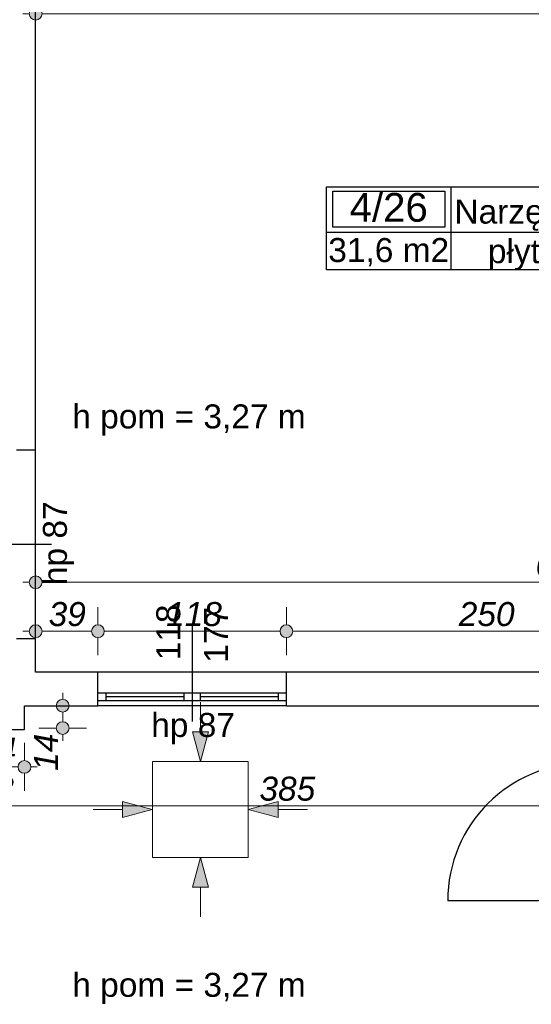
# Model space of a CAD drawing. Header units: millimetres. Extents: x -170998 to -45998, y 10557 to 52557.
# Tile 35 of 92: x -118308 to -115104, y 22512 to 28669. Entities that reach past the tile are written whole.
import ezdxf
from ezdxf.enums import TextEntityAlignment as Align

# ---------------------------------------------------------------- set-up
doc = ezdxf.new("R2010")
doc.units = ezdxf.units.MM
doc.header["$MEASUREMENT"] = 0
for name, color, linetype in [('Drzwi', 7, 'Continuous'), ('Linia', 7, 'Continuous'), ('Obiekt', 7, 'Continuous'), ('Okno', 7, 'Continuous'), ('Strefa', 7, 'Continuous'), ('Słup', 7, 'Continuous'), ('Tekst', 7, 'Continuous'), ('Wymiary', 7, 'Continuous'), ('Ściana', 7, 'Continuous')]:
    doc.layers.add(name, color=color, linetype=linetype)
doc.styles.add('Arial', font='txt')
doc.styles.add('Times new roman', font='txt')
doc.dimstyles.new('GENERATED_STYLE__1', dxfattribs={"dimtxt": 150, "dimasz": 152, "dimexe": 0.18, "dimexo": 0, "dimgap": 0.09, "dimtad": 1, "dimtih": 1, "dimtoh": 1, "dimlfac": 0.1, "dimzin": 0, "dimdsep": 46, "dimtxsty": 'Arial', "dimblk": 'ARROWHEAD_11', "dimblk1": 'ARROWHEAD_11', "dimblk2": 'ARROWHEAD_11', "dimcen": 0.09, "dimclrd": 114, "dimclre": 114, "dimclrt": 114, "dimazin": 0, "dimtfac": 1, "dimtdec": 4, "dimtmove": 0, "dimatfit": 3, "dimfxl": 1, "dimtolj": 1, "dimtzin": 0, "dimarcsym": 0})
doc.dimstyles.new('GENERATED_STYLE__2', dxfattribs={"dimtxt": 150, "dimasz": 152, "dimexe": 0.18, "dimexo": 0, "dimgap": 0.09, "dimtad": 1, "dimlfac": 0.1, "dimzin": 0, "dimdsep": 46, "dimtxsty": 'Arial', "dimblk": 'ARROWHEAD_11', "dimblk1": 'ARROWHEAD_11', "dimblk2": 'ARROWHEAD_11', "dimcen": 0.09, "dimclrd": 114, "dimclre": 114, "dimclrt": 114, "dimazin": 0, "dimtfac": 1, "dimtdec": 4, "dimtmove": 0, "dimatfit": 3, "dimfxl": 1, "dimtolj": 1, "dimtzin": 0, "dimarcsym": 0})

# ---------------------------------------------------------------- blocks, each defined once
blk = doc.blocks.new('Narzędzia czyste_4_26_26', base_point=(-115607.8, 27340.8))
at = {"layer": 'Strefa'}
for p, q in [((-116386.8, 27623.7), (-113969.1, 27623.7)), ((-116386.8, 27105.1), (-116386.8, 27623.7)), ((-116347.9, 27597.8), (-115646.7, 27597.8)), ((-116347.9, 27371.5), (-116347.9, 27597.8)), ((-115646.7, 27597.8), (-115646.7, 27371.5)), ((-115607.8, 27623.7), (-115607.8, 27105.1)), ((-113969.1, 27623.7), (-113969.1, 27105.1)), ((-116386.8, 27340.8), (-113969.1, 27340.8)), ((-115646.7, 27371.5), (-116347.9, 27371.5)), ((-113969.1, 27105.1), (-116386.8, 27105.1))]:
    blk.add_line(p, q, dxfattribs=at)
at = {"layer": 'Strefa', "style": 'Arial'}
for tag, height, p in [('ROOM_NUMBER', 180, (-115997.3, 27495.8)), ('ROOM_NAME', 150, (-114788.4, 27469.2)), ('ROOM_CALC_AREA', 150, (-115997.3, 27228.8)), ('floor_f', 150, (-114788.4, 27221.7))]:
    blk.add_attdef(tag, text='', height=height, dxfattribs=at).set_placement(p, align=Align.MIDDLE_CENTER)
blk = doc.blocks.new('*D540')
at = {"layer": 'Wymiary', "linetype": 'Continuous', "lineweight": 13}
for points in [[(-118168, 28707), (-118171.1, 28722.3), (-118179.7, 28735.3), (-118192.7, 28744), (-118208, 28747), (-118223.3, 28744), (-118236.3, 28735.3), (-118245, 28722.3), (-118248, 28707), (-118245, 28691.7), (-118236.3, 28678.7), (-118223.3, 28670.1), (-118208, 28667), (-118192.7, 28670.1), (-118179.7, 28678.7), (-118171.1, 28691.7)], [(-113238, 28707), (-113241.1, 28722.3), (-113249.7, 28735.3), (-113262.7, 28744), (-113278, 28747), (-113293.3, 28744), (-113306.3, 28735.3), (-113315, 28722.3), (-113318, 28707), (-113315, 28691.7), (-113306.3, 28678.7), (-113293.3, 28670.1), (-113278, 28667), (-113262.7, 28670.1), (-113249.7, 28678.7), (-113241.1, 28691.7)]]:
    blk.add_hatch(color=114, dxfattribs=at).paths.add_polyline_path(points)
at = {"layer": 'Wymiary', "color": 114, "lineweight": 13}
for p, q in [((-118208, 28747), (-118208, 28857)), ((-113278, 28747), (-113278, 28857)), ((-118288, 28707), (-118248, 28707)), ((-118168, 28707), (-113318, 28707)), ((-113238, 28707), (-113198, 28707)), ((-118208, 28557), (-118208, 28667)), ((-113278, 28557), (-113278, 28667))]:
    blk.add_line(p, q, dxfattribs=at)
for centre in [(-118208, 28707), (-113278, 28707)]:
    blk.add_circle(centre, 40, dxfattribs=at)
at = {"layer": 'Wymiary', "color": 114, "lineweight": 13, "insert": (-115913.8, 28737), "char_height": 150, "attachment_point": 7, "style": 'Arial'}
blk.add_mtext('\\A1;{\\fArial|b0|i1|c238|p38;493}', dxfattribs=at)
blk = doc.blocks.new('ARROWHEAD_11')
at = {"color": 0, "linetype": 'Continuous', "lineweight": 0}
blk.add_line((0, 0), (-1, 0), dxfattribs=at)
at = {"color": 0, "linetype": 'Continuous', "lineweight": 0, "const_width": 0.25, "flags": 128}
blk.add_lwpolyline([(-0.125, 0, 1), (0.125, 0, 1)], format="xyb", close=True, dxfattribs=at)
blk = doc.blocks.new('*D541')
at = {"layer": 'Wymiary', "linetype": 'Continuous', "lineweight": 13}
for points in [[(-118168, 24845.1), (-118171.1, 24860.4), (-118179.7, 24873.3), (-118192.7, 24882), (-118208, 24885.1), (-118223.3, 24882), (-118236.3, 24873.3), (-118245, 24860.4), (-118248, 24845.1), (-118245, 24829.8), (-118236.3, 24816.8), (-118223.3, 24808.1), (-118208, 24805.1), (-118192.7, 24808.1), (-118179.7, 24816.8), (-118171.1, 24829.8)], [(-117778, 24845.1), (-117781.1, 24860.4), (-117789.7, 24873.3), (-117802.7, 24882), (-117818, 24885.1), (-117833.3, 24882), (-117846.3, 24873.3), (-117855, 24860.4), (-117858, 24845.1), (-117855, 24829.8), (-117846.3, 24816.8), (-117833.3, 24808.1), (-117818, 24805.1), (-117802.7, 24808.1), (-117789.7, 24816.8), (-117781.1, 24829.8)]]:
    blk.add_hatch(color=114, dxfattribs=at).paths.add_polyline_path(points)
at = {"layer": 'Wymiary', "color": 114, "lineweight": 13}
for p, q in [((-118208, 24885.1), (-118208, 24995.1)), ((-117818, 24885.1), (-117818, 24995.1)), ((-118288, 24845.1), (-118248, 24845.1)), ((-118168, 24845.1), (-117858, 24845.1)), ((-118208, 24695.1), (-118208, 24805.1)), ((-117818, 24695.1), (-117818, 24805.1))]:
    blk.add_line(p, q, dxfattribs=at)
for centre in [(-118208, 24845.1), (-117818, 24845.1)]:
    blk.add_circle(centre, 40, dxfattribs=at)
at = {"layer": 'Wymiary', "color": 114, "lineweight": 13, "insert": (-118126.8, 24875.1), "char_height": 150, "attachment_point": 7, "style": 'Arial'}
blk.add_mtext('\\A1;{\\fArial|b0|i1|c238|p38;39}', dxfattribs=at)
blk = doc.blocks.new('*D542')
at = {"layer": 'Wymiary', "linetype": 'Continuous', "lineweight": 13}
for points in [[(-117778, 24845.1), (-117781.1, 24860.4), (-117789.7, 24873.3), (-117802.7, 24882), (-117818, 24885.1), (-117833.3, 24882), (-117846.3, 24873.3), (-117855, 24860.4), (-117858, 24845.1), (-117855, 24829.8), (-117846.3, 24816.8), (-117833.3, 24808.1), (-117818, 24805.1), (-117802.7, 24808.1), (-117789.7, 24816.8), (-117781.1, 24829.8)], [(-116598, 24845.1), (-116601.1, 24860.4), (-116609.7, 24873.3), (-116622.7, 24882), (-116638, 24885.1), (-116653.3, 24882), (-116666.3, 24873.3), (-116675, 24860.4), (-116678, 24845.1), (-116675, 24829.8), (-116666.3, 24816.8), (-116653.3, 24808.1), (-116638, 24805.1), (-116622.7, 24808.1), (-116609.7, 24816.8), (-116601.1, 24829.8)]]:
    blk.add_hatch(color=114, dxfattribs=at).paths.add_polyline_path(points)
at = {"layer": 'Wymiary', "color": 114, "lineweight": 13}
for p, q in [((-117818, 24885.1), (-117818, 24995.1)), ((-116638, 24885.1), (-116638, 24995.1)), ((-117778, 24845.1), (-116678, 24845.1)), ((-117818, 24695.1), (-117818, 24805.1)), ((-116638, 24695.1), (-116638, 24805.1))]:
    blk.add_line(p, q, dxfattribs=at)
for centre in [(-117818, 24845.1), (-116638, 24845.1)]:
    blk.add_circle(centre, 40, dxfattribs=at)
at = {"layer": 'Wymiary', "color": 114, "lineweight": 13, "insert": (-117391.2, 24875.1), "char_height": 150, "attachment_point": 7, "style": 'Arial'}
blk.add_mtext('\\A1;{\\fArial|b0|i1|c238|p38;118}', dxfattribs=at)
blk = doc.blocks.new('*D543')
at = {"layer": 'Wymiary', "linetype": 'Continuous', "lineweight": 13}
for points in [[(-116598, 24845.1), (-116601.1, 24860.4), (-116609.7, 24873.3), (-116622.7, 24882), (-116638, 24885.1), (-116653.3, 24882), (-116666.3, 24873.3), (-116675, 24860.4), (-116678, 24845.1), (-116675, 24829.8), (-116666.3, 24816.8), (-116653.3, 24808.1), (-116638, 24805.1), (-116622.7, 24808.1), (-116609.7, 24816.8), (-116601.1, 24829.8)], [(-114098, 24845.1), (-114101.1, 24860.4), (-114109.7, 24873.3), (-114122.7, 24882), (-114138, 24885.1), (-114153.3, 24882), (-114166.3, 24873.3), (-114175, 24860.4), (-114178, 24845.1), (-114175, 24829.8), (-114166.3, 24816.8), (-114153.3, 24808.1), (-114138, 24805.1), (-114122.7, 24808.1), (-114109.7, 24816.8), (-114101.1, 24829.8)]]:
    blk.add_hatch(color=114, dxfattribs=at).paths.add_polyline_path(points)
at = {"layer": 'Wymiary', "color": 114, "lineweight": 13}
for p, q in [((-116638, 24885.1), (-116638, 24995.1)), ((-114138, 24885.1), (-114138, 24995.1)), ((-116598, 24845.1), (-114178, 24845.1)), ((-116638, 24695.1), (-116638, 24805.1)), ((-114138, 24695.1), (-114138, 24805.1))]:
    blk.add_line(p, q, dxfattribs=at)
for centre in [(-116638, 24845.1), (-114138, 24845.1)]:
    blk.add_circle(centre, 40, dxfattribs=at)
at = {"layer": 'Wymiary', "color": 114, "lineweight": 13, "insert": (-115558.8, 24875.1), "char_height": 150, "attachment_point": 7, "style": 'Arial'}
blk.add_mtext('\\A1;{\\fArial|b0|i1|c238|p38;250}', dxfattribs=at)
blk = doc.blocks.new('*D548')
at = {"layer": 'Wymiary', "linetype": 'Continuous', "lineweight": 13}
for points in [[(-118168, 25151.3), (-118171.1, 25166.6), (-118179.7, 25179.5), (-118192.7, 25188.2), (-118208, 25191.3), (-118223.3, 25188.2), (-118236.3, 25179.5), (-118245, 25166.6), (-118248, 25151.3), (-118245, 25135.9), (-118236.3, 25123), (-118223.3, 25114.3), (-118208, 25111.3), (-118192.7, 25114.3), (-118179.7, 25123), (-118171.1, 25135.9)], [(-111568, 25151.3), (-111571.1, 25166.6), (-111579.7, 25179.5), (-111592.7, 25188.2), (-111608, 25191.3), (-111623.3, 25188.2), (-111636.3, 25179.5), (-111645, 25166.6), (-111648, 25151.3), (-111645, 25135.9), (-111636.3, 25123), (-111623.3, 25114.3), (-111608, 25111.3), (-111592.7, 25114.3), (-111579.7, 25123), (-111571.1, 25135.9)]]:
    blk.add_hatch(color=114, dxfattribs=at).paths.add_polyline_path(points)
at = {"layer": 'Wymiary', "color": 114, "lineweight": 13}
for p, q in [((-118208, 25191.3), (-118208, 25301.3)), ((-111608, 25191.3), (-111608, 25301.3)), ((-118288, 25151.3), (-118248, 25151.3)), ((-118168, 25151.3), (-111648, 25151.3)), ((-111568, 25151.3), (-111528, 25151.3)), ((-118208, 25001.3), (-118208, 25111.3)), ((-111608, 25001.3), (-111608, 25111.3))]:
    blk.add_line(p, q, dxfattribs=at)
for centre in [(-118208, 25151.3), (-111608, 25151.3)]:
    blk.add_circle(centre, 40, dxfattribs=at)
at = {"layer": 'Wymiary', "color": 114, "lineweight": 13, "insert": (-115078.8, 25181.3), "char_height": 150, "attachment_point": 7, "style": 'Arial'}
blk.add_mtext('\\A1;{\\fArial|b0|i1|c238|p38;660}', dxfattribs=at)
blk = doc.blocks.new('*D584')
at = {"layer": 'Wymiary', "linetype": 'Continuous', "lineweight": 13}
for points in [[(-118578, 23753), (-118581.1, 23768.3), (-118589.7, 23781.2), (-118602.7, 23789.9), (-118618, 23793), (-118633.3, 23789.9), (-118646.3, 23781.2), (-118655, 23768.3), (-118658, 23753), (-118655, 23737.6), (-118646.3, 23724.7), (-118633.3, 23716), (-118618, 23713), (-118602.7, 23716), (-118589.7, 23724.7), (-118581.1, 23737.6)], [(-114728, 23753), (-114731.1, 23768.3), (-114739.7, 23781.2), (-114752.7, 23789.9), (-114768, 23793), (-114783.3, 23789.9), (-114796.3, 23781.2), (-114805, 23768.3), (-114808, 23753), (-114805, 23737.6), (-114796.3, 23724.7), (-114783.3, 23716), (-114768, 23713), (-114752.7, 23716), (-114739.7, 23724.7), (-114731.1, 23737.6)]]:
    blk.add_hatch(color=114, dxfattribs=at).paths.add_polyline_path(points)
at = {"layer": 'Wymiary', "color": 114, "lineweight": 13}
for p, q in [((-118618, 23793), (-118618, 23903)), ((-114768, 23793), (-114768, 23903)), ((-118618, 23603), (-118618, 23713)), ((-118578, 23753), (-114808, 23753)), ((-114768, 23603), (-114768, 23713))]:
    blk.add_line(p, q, dxfattribs=at)
for centre in [(-118618, 23753), (-114768, 23753)]:
    blk.add_circle(centre, 40, dxfattribs=at)
at = {"layer": 'Wymiary', "color": 114, "lineweight": 13, "char_height": 150, "attachment_point": 7, "style": 'Arial'}
for s, insert in [('\\A1;{\\fArial|b0|i1|c238|p38;18}', (-118578, 23783)), ('\\A1;{\\fArial|b0|i1|c238|p38;385}', (-116806.8, 23783)), ('\\A1;{\\fArial|b0|i1|c238|p38;5}', (-114921.8, 23783))]:
    blk.add_mtext(s, dxfattribs=dict(at, insert=insert))
blk = doc.blocks.new('*D588')
at = {"layer": 'Wymiary', "linetype": 'Continuous', "lineweight": 13}
for points in [[(-118578, 23996.3), (-118581.1, 24011.6), (-118589.7, 24024.6), (-118602.7, 24033.2), (-118618, 24036.3), (-118633.3, 24033.2), (-118646.3, 24024.6), (-118655, 24011.6), (-118658, 23996.3), (-118655, 23981), (-118646.3, 23968), (-118633.3, 23959.3), (-118618, 23956.3), (-118602.7, 23959.3), (-118589.7, 23968), (-118581.1, 23981)], [(-118238, 23996.3), (-118241.1, 24011.6), (-118249.7, 24024.6), (-118262.7, 24033.2), (-118278, 24036.3), (-118293.3, 24033.2), (-118306.3, 24024.6), (-118315, 24011.6), (-118318, 23996.3), (-118315, 23981), (-118306.3, 23968), (-118293.3, 23959.3), (-118278, 23956.3), (-118262.7, 23959.3), (-118249.7, 23968), (-118241.1, 23981)]]:
    blk.add_hatch(color=114, dxfattribs=at).paths.add_polyline_path(points)
at = {"layer": 'Wymiary', "color": 114, "lineweight": 13}
for p, q in [((-118618, 24036.3), (-118618, 24146.3)), ((-118278, 24036.3), (-118278, 24146.3)), ((-118698, 23996.3), (-118658, 23996.3)), ((-118618, 23846.3), (-118618, 23956.3)), ((-118578, 23996.3), (-118318, 23996.3)), ((-118278, 23846.3), (-118278, 23956.3)), ((-118238, 23996.3), (-118198, 23996.3))]:
    blk.add_line(p, q, dxfattribs=at)
for centre in [(-118618, 23996.3), (-118278, 23996.3)]:
    blk.add_circle(centre, 40, dxfattribs=at)
at = {"layer": 'Wymiary', "color": 114, "lineweight": 13, "insert": (-118561.8, 24026.3), "char_height": 150, "attachment_point": 7, "style": 'Arial'}
blk.add_mtext('\\A1;{\\fArial|b0|i1|c238|p38;34}', dxfattribs=at)
blk = doc.blocks.new('*D589')
at = {"layer": 'Wymiary', "linetype": 'Continuous', "lineweight": 13}
for points in [[(-117998.6, 24379.3), (-118001.7, 24394.6), (-118010.3, 24407.6), (-118023.3, 24416.3), (-118038.6, 24419.3), (-118053.9, 24416.3), (-118066.9, 24407.6), (-118075.6, 24394.6), (-118078.6, 24379.3), (-118075.6, 24364), (-118066.9, 24351), (-118053.9, 24342.4), (-118038.6, 24339.3), (-118023.3, 24342.4), (-118010.3, 24351), (-118001.7, 24364)], [(-117998.6, 24239.3), (-118001.7, 24254.6), (-118010.3, 24267.6), (-118023.3, 24276.3), (-118038.6, 24279.3), (-118053.9, 24276.3), (-118066.9, 24267.6), (-118075.6, 24254.6), (-118078.6, 24239.3), (-118075.6, 24224), (-118066.9, 24211), (-118053.9, 24202.4), (-118038.6, 24199.3), (-118023.3, 24202.4), (-118010.3, 24211), (-118001.7, 24224)]]:
    blk.add_hatch(color=114, dxfattribs=at).paths.add_polyline_path(points)
at = {"layer": 'Wymiary', "color": 114, "lineweight": 13}
for p, q in [((-118038.6, 24419.3), (-118038.6, 24459.3)), ((-118078.6, 24379.3), (-118188.6, 24379.3)), ((-118038.6, 24279.3), (-118038.6, 24339.3)), ((-117888.6, 24379.3), (-117998.6, 24379.3)), ((-118078.6, 24239.3), (-118188.6, 24239.3)), ((-118038.6, 24159.3), (-118038.6, 24199.3)), ((-117888.6, 24239.3), (-117998.6, 24239.3))]:
    blk.add_line(p, q, dxfattribs=at)
for centre in [(-118038.6, 24379.3), (-118038.6, 24239.3)]:
    blk.add_circle(centre, 40, dxfattribs=at)
at = {"layer": 'Wymiary', "color": 114, "lineweight": 13, "insert": (-118068.6, 23971.7), "char_height": 150, "attachment_point": 7, "rotation": 90, "style": 'Arial'}
blk.add_mtext('\\A1;{\\fArial|b0|i1|c238|p38;14}', dxfattribs=at)

msp = doc.modelspace()

# ---------------------------------------------------------------- hatches: boundary and pattern name
at = {"layer": 'Linia', "linetype": 'Continuous', "lineweight": 13}
for points in [[(-117176.374, 24029.966), (-117126.126, 24216.502), (-117226.125, 24216.635)], [(-117477.575, 23729.966), (-117664.177, 23779.966), (-117664.177, 23679.966)], [(-116876.775, 23729.966), (-116690.172, 23679.966), (-116690.172, 23779.966)], [(-117176.374, 23429.967), (-117226.125, 23243.297), (-117126.126, 23243.431)]]:
    msp.add_hatch(color=150, dxfattribs=at).paths.add_polyline_path(points)

# ---------------------------------------------------------------- linework, layer by layer
at = {"layer": 'Drzwi'}
msp.add_line((-114768.019, 23159.32), (-115628.019, 23159.32), dxfattribs=at)
msp.add_arc((-114768.019, 23159.32), 860, 90, 180, dxfattribs=at)
at = {"layer": 'Linia', "color": 150, "lineweight": 13}
for p, q in [((-117175.88, 24400.341), (-117176.125, 24216.568)), ((-117176.374, 24029.966), (-117226.125, 24216.635)), ((-117226.125, 24216.635), (-117126.126, 24216.502)), ((-117176.374, 24029.966), (-117126.126, 24216.502)), ((-116876.775, 24029.566), (-117476.775, 24029.566)), ((-117476.775, 24029.566), (-117476.775, 23430.366)), ((-116876.775, 23430.366), (-116876.775, 24029.566)), ((-117477.575, 23729.966), (-117664.177, 23779.966)), ((-117664.177, 23679.966), (-117664.177, 23779.966)), ((-116876.775, 23729.966), (-116690.172, 23779.966)), ((-116690.172, 23779.966), (-116690.172, 23679.966)), ((-117847.95, 23729.966), (-117664.177, 23729.966)), ((-117477.575, 23729.966), (-117664.177, 23679.966)), ((-116876.775, 23729.966), (-116690.172, 23679.966)), ((-116506.4, 23729.966), (-116690.172, 23729.966)), ((-117476.775, 23429.566), (-116876.775, 23429.566)), ((-117176.374, 23429.967), (-117226.125, 23243.297)), ((-117176.374, 23429.967), (-117126.126, 23243.431)), ((-117126.126, 23243.431), (-117226.125, 23243.297)), ((-117175.88, 23059.592), (-117176.125, 23243.364))]:
    msp.add_line(p, q, dxfattribs=at)
at = {"layer": 'Obiekt'}
for p, q in [((-118628.019, 25389.32), (-118108.019, 25389.32)), ((-117228.019, 24889.32), (-117228.019, 24279.32))]:
    msp.add_line(p, q, dxfattribs=at)
at = {"layer": 'Okno'}
for p, q in [((-118208.019, 24799.32), (-118208.019, 25979.32)), ((-116638.019, 24589.32), (-117818.019, 24589.32)), ((-117818.019, 24459.32), (-117768.019, 24459.32)), ((-117818.019, 24409.32), (-117818.019, 24459.32)), ((-117768.019, 24459.32), (-117768.019, 24409.32)), ((-117768.019, 24459.32), (-117278.019, 24459.32)), ((-117278.019, 24409.32), (-117278.019, 24459.32)), ((-117278.019, 24459.32), (-117228.019, 24459.32)), ((-117228.019, 24459.32), (-117178.019, 24459.32)), ((-117178.019, 24459.32), (-117178.019, 24409.32)), ((-117178.019, 24459.32), (-116688.019, 24459.32)), ((-116688.019, 24409.32), (-116688.019, 24459.32)), ((-116688.019, 24459.32), (-116638.019, 24459.32)), ((-116638.019, 24409.32), (-116638.019, 24459.32)), ((-117768.019, 24409.32), (-117818.019, 24409.32)), ((-117278.019, 24434.32), (-117768.019, 24434.32)), ((-117278.019, 24409.32), (-117768.019, 24409.32)), ((-117228.019, 24409.32), (-117278.019, 24409.32)), ((-117178.019, 24409.32), (-117228.019, 24409.32)), ((-116688.019, 24434.32), (-117178.019, 24434.32)), ((-116688.019, 24409.32), (-117178.019, 24409.32)), ((-116638.019, 24409.32), (-116688.019, 24409.32)), ((-116638.019, 24379.32), (-117818.019, 24379.32))]:
    msp.add_line(p, q, dxfattribs=at)
at = {"layer": 'Słup'}
for p, q in [((-118278.019, 24239.32), (-118278.019, 24379.32)), ((-118618.019, 24229.32), (-118278.019, 24229.32)), ((-118278.019, 24229.32), (-118278.019, 24239.32))]:
    msp.add_line(p, q, dxfattribs=at)
at = {"layer": 'Ściana'}
for p, q in [((-118328.019, 25979.32), (-118208.019, 25979.32)), ((-118328.019, 24799.32), (-118208.019, 24799.32)), ((-117818.019, 24459.32), (-117818.019, 24589.32)), ((-116638.019, 24459.32), (-116638.019, 24589.32)), ((-117818.019, 24409.32), (-117818.019, 24459.32)), ((-116638.019, 24409.32), (-116638.019, 24459.32)), ((-117818.019, 24379.32), (-117818.019, 24409.32)), ((-116638.019, 24379.32), (-116638.019, 24409.32))]:
    msp.add_line(p, q, dxfattribs=at)
at = {"layer": 'Ściana', "flags": 128}
for points in [[(-118208.019, 25979.32), (-118208.019, 29409.32)], [(-118208.019, 24589.32), (-118208.019, 24799.32)], [(-117818.019, 24589.32), (-118208.019, 24589.32)], [(-114768.019, 24589.32), (-116638.019, 24589.32)], [(-118278.019, 24379.32), (-117818.019, 24379.32)], [(-116638.019, 24379.32), (-114768.019, 24379.32)]]:
    msp.add_lwpolyline(points, dxfattribs=at)

# ---------------------------------------------------------------- block references
at = {"layer": 'Strefa'}
ref = msp.add_blockref('Narzędzia czyste_4_26_26', (-115607.789, 27340.823), dxfattribs=at)
ref.add_attrib('ROOM_NAME', 'Narzędzia czyste', dxfattribs={"color": 7, "height": 150, "style": 'Arial'}).set_placement((-114788.425, 27469.223), align=Align.MIDDLE_CENTER)
ref.add_attrib('ROOM_NUMBER', '4/26', dxfattribs={"color": 7, "height": 180, "style": 'Arial'}).set_placement((-115997.309, 27495.771), align=Align.MIDDLE_CENTER)
ref.add_attrib('ROOM_CALC_AREA', '31,6 m2', dxfattribs={"color": 7, "height": 150, "style": 'Arial'}).set_placement((-115997.309, 27228.769), align=Align.MIDDLE_CENTER)
ref.add_attrib('floor_f', 'płytki ceram.', dxfattribs={"color": 7, "height": 150, "style": 'Arial'}).set_placement((-114788.425, 27221.723), align=Align.MIDDLE_CENTER)

# ---------------------------------------------------------------- texts
at = {"layer": 'Obiekt', "char_height": 150, "attachment_point": 7, "rotation": 90, "style": 'Arial'}
for s, insert in [('\\A1;{\\fArial|b0|i0|c238|p38;hp 87}', (-117967.185, 25132.863)), ('\\A1;{\\fArial|b0|i0|c238|p38;118}', (-117300.55, 24662.92)), ('\\A1;{\\fArial|b0|i0|c238|p38;177}', (-117003.019, 24647.834))]:
    msp.add_mtext(s, dxfattribs=dict(at, insert=insert))
at = {"layer": 'Obiekt', "insert": (-117484.476, 24138.486), "char_height": 150, "attachment_point": 7, "style": 'Arial'}
msp.add_mtext('\\A1;{\\fArial|b0|i0|c238|p38;hp 87}', dxfattribs=at)
at = {"layer": 'Tekst', "char_height": 150, "attachment_point": 2, "style": 'Times new roman'}
for insert in [(-117247.941, 26263.34), (-117247.941, 22708.595)]:
    msp.add_mtext('\\A1;{\\fArial|b0|i0|c0|p38;h pom = 3,27 m}', dxfattribs=dict(at, insert=insert))

# ---------------------------------------------------------------- dimensions: what is measured, and where the dimension line sits
at = {"layer": 'Wymiary', "color": 114, "lineweight": 13}
for base, p1, p2, picture, middle in [((-113278.019, 28707.03), (-118208.019, 29409.32), (-113278.019, 29719.32), '*D540', (-115743.019, 28812.03)), ((-111608.019, 25151.25), (-118208.019, 24589.32), (-111608.019, 24589.32), '*D548', (-114908.019, 25256.25)), ((-117818.019, 24845.065), (-118208.019, 24589.32), (-117818.019, 24589.32), '*D541', (-118013.019, 24950.065)), ((-116638.019, 24845.065), (-117818.019, 24589.32), (-116638.019, 24589.32), '*D542', (-117228.019, 24950.065)), ((-114138.019, 24845.065), (-116638.019, 24589.32), (-114138.019, 24589.32), '*D543', (-115388.019, 24950.065)), ((-118278.019, 23996.267), (-118618.019, 24229.32), (-118278.019, 24239.32), '*D588', (-118448.019, 24101.267)), ((-114768.019, 23752.951), (-118618.019, 24229.32), (-114768.019, 23754.32), '*D584', (-116636.104, 23857.951))]:
    dim = msp.add_linear_dim(base=base, p1=p1, p2=p2, dimstyle='GENERATED_STYLE__1', dxfattribs=at)
    dim.commit()
    dim.dimension.update_dxf_attribs({"geometry": picture, "text_midpoint": middle, "dimtype": 160})
dim = msp.add_linear_dim(base=(-118038.628, 24379.32), p1=(-118278.019, 24239.32), p2=(-118278.019, 24379.32), angle=90, dimstyle='GENERATED_STYLE__2', dxfattribs=at)
dim.commit()
dim.dimension.update_dxf_attribs({"geometry": '*D589', "text_midpoint": (-118143.628, 24085.491), "dimtype": 160, "text_rotation": 90})

doc.saveas('drawing.dxf')
